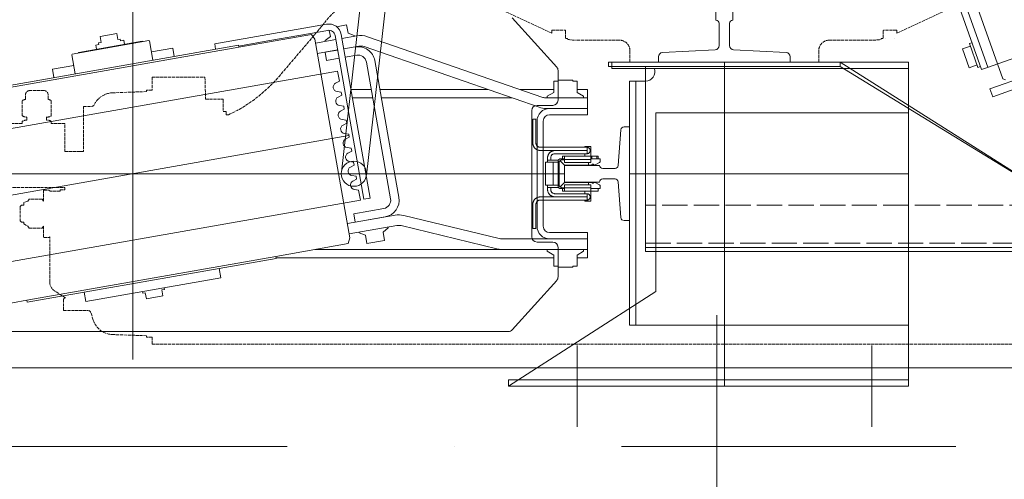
# Model space of a CAD drawing. Header units: millimetres. Extents: x 213386 to 459888, y 74252 to 208052.
# Tile 123 of 256: x 388377 to 389313, y 157301 to 157738. Entities that reach past the tile are written whole.
import ezdxf

# ---------------------------------------------------------------- set-up
doc = ezdxf.new("R2010")
doc.units = ezdxf.units.MM
for name, pattern in [('ACAD_ISO02W100', [15, 12, -3]), ('ACAD_ISO10W100', [18.5, 12, -3, 0.5, -3]), ('ČERCHOVANÁ', [25.4, 12.7, -6.35, 0, -6.35])]:
    doc.linetypes.add(name, pattern=pattern)
for name, color, linetype, lineweight in [('CONT_25', 255, 'Continuous', 0), ('DASH_25', 255, 'ACAD_ISO02W100', 0), ('DASHD_25', 255, 'ACAD_ISO10W100', 0), ('NOVÁ TENKÁ', 255, 'Continuous', 0), ('OSY', 255, 'Continuous', 0), ('TEXT_35', 255, 'Continuous', 0), ('ŽB', 255, 'Continuous', 0)]:
    doc.layers.add(name, color=color, linetype=linetype, lineweight=lineweight)

# ---------------------------------------------------------------- blocks, each defined once
blk = doc.blocks.new('MX20_Planview')
at = {"layer": 'DASH_25', "ltscale": 0.25}
for p, q in [((268, -543.5), (268, 543.5)), ((-27.63, 164), (-52.19, 216.67)), ((-30.54, 163.5), (-30.54, 151.5)), ((-27.63, 164), (-30.04, 164)), ((-22.54, 161.5), (-22.54, 161.5)), ((-30.04, 151), (-22.54, 151)), ((-22.54, 153.5), (-22.54, 153.5)), ((-22.54, 151), (-22.54, 149)), ((-22.54, 149), (-21.79, 149)), ((-20.94, 99.71), (-20.94, 140.78)), ((-20.94, 101.71), (-20.94, 99.71)), ((-10.94, 89.71), (0, 89.71)), ((0, -89.71), (0, 89.71)), ((-10.94, -89.71), (0, -89.71)), ((-20.94, -101.71), (-20.94, -99.71)), ((-20.94, -99.71), (-20.94, -140.78)), ((-22.54, -149), (-21.79, -149)), ((-22.54, -151), (-22.54, -149)), ((-30.54, -163.5), (-30.54, -151.5)), ((-30.04, -151), (-22.54, -151)), ((-27.63, -164), (-52.19, -216.67)), ((-27.63, -164), (-30.04, -164)), ((13.84, -423.43), (-37.67, -379.54)), ((35.02, -492.94), (35.02, -476.71)), ((35.52, -476.21), (47.02, -476.21)), ((47.02, -473.21), (50.02, -473.21)), ((47.02, -473.21), (47.02, -476.21)), ((50.02, -473.21), (50.02, -471.22)), ((14.25, -493.5), (35.02, -492.94)), ((14.25, -543.5), (14.25, -493.5)), ((14.25, -543.5), (26.5, -543.5)), ((26.5, -543.5), (26.5, -548.94)), ((26.5, -548.94), (27.95, -548.94)), ((27.95, -548.94), (29.08, -581.31)), ((260.05, -548.94), (258.92, -581.31)), ((260.05, -548.94), (258.92, -581.31)), ((261.5, -548.94), (260.05, -548.94)), ((261.5, -548.94), (260.05, -548.94)), ((261.5, -543.5), (261.5, -548.94)), ((261.5, -543.5), (268, -543.5)), ((42, -608.94), (42, -601.25)), ((236, -627.94), (236, -604.77)), ((238.04, -601.93), (238.04, -601.93)), ((245.12, -599.63), (238.07, -601.92)), ((42, -608.94), (85.01, -608.94)), ((85.01, -613.07), (85.01, -608.94)), ((85.01, -626.77), (85.01, -608.94)), ((58.22, -626.77), (58.22, -639.53)), ((85.01, -626.77), (58.22, -626.77)), ((121.3, -626.77), (119.22, -626.77)), ((119.22, -679.77), (119.22, -626.77)), ((121.39, -630.94), (121.3, -626.77)), ((224, -625.92), (217.44, -636.29)), ((122.58, -630.94), (121.39, -630.94)), ((122.58, -630.94), (122.58, -640.94)), ((236, -627.94), (226, -627.94)), ((236, -627.94), (226, -627.94)), ((35.42, -642.49), (31.14, -642.49)), ((36.62, -639.53), (50.86, -639.53)), ((55.16, -643.89), (52.06, -643.89)), ((56.36, -639.53), (58.22, -639.53)), ((121.5, -641.44), (122, -640.94)), ((121.5, -646.44), (121.5, -641.44)), ((122.58, -640.94), (122, -640.94)), ((166.5, -641.44), (166, -640.94)), ((208.99, -640.94), (166, -640.94)), ((166.5, -646.44), (166.5, -641.44)), ((26.94, -646.69), (26.94, -659.85)), ((122, -646.94), (121.5, -646.44)), ((132, -646.94), (122, -646.94)), ((132, -646.94), (130.14, -648.02)), ((132, -646.94), (130.14, -648.02)), ((132, -646.94), (130.14, -648.02)), ((132, -646.94), (130.14, -648.02)), ((132, -646.94), (130.14, -648.02)), ((132, -646.94), (130.14, -648.02)), ((132, -646.94), (130.14, -648.02)), ((130.14, -648.02), (130.14, -660.67)), ((130.14, -648.02), (130.14, -660.67)), ((130.14, -648.02), (130.14, -660.67)), ((130.14, -648.02), (130.14, -660.67)), ((130.14, -648.02), (130.14, -660.67)), ((130.14, -648.02), (130.14, -660.67)), ((130.14, -648.02), (130.14, -660.67)), ((157.86, -648.02), (156, -646.94)), ((156, -646.94), (165.65, -646.94)), ((157.86, -648.02), (156, -646.94)), ((157.86, -648.02), (156, -646.94)), ((157.86, -648.02), (156, -646.94)), ((157.86, -648.02), (156, -646.94)), ((157.86, -660.67), (157.86, -648.02)), ((157.86, -660.67), (157.86, -648.02)), ((157.86, -660.67), (157.86, -648.02)), ((157.86, -660.67), (157.86, -648.02)), ((157.86, -660.67), (157.86, -648.02)), ((166, -646.94), (166.5, -646.44)), ((35.42, -664.05), (31.14, -664.05)), ((55.16, -662.65), (52.06, -662.65)), ((130.14, -660.67), (132, -661.74)), ((130.14, -660.67), (132, -661.74)), ((130.14, -660.67), (132, -661.74)), ((130.14, -660.67), (132, -661.74)), ((130.14, -660.67), (132, -661.74)), ((130.14, -660.67), (132, -661.74)), ((130.14, -660.67), (132, -661.74)), ((132, -661.74), (133.59, -665.71)), ((132, -661.74), (133.59, -665.71)), ((132, -661.74), (133.59, -665.71)), ((132, -661.74), (133.59, -665.71)), ((132, -661.74), (133.59, -665.71)), ((132, -661.74), (133.59, -665.71)), ((132, -661.74), (133.59, -665.71)), ((153.61, -665.71), (156, -661.74)), ((153.61, -665.71), (156, -661.74)), ((153.61, -665.71), (156, -661.74)), ((153.61, -665.71), (156, -661.74)), ((153.61, -665.71), (156, -661.74)), ((156, -661.74), (157.86, -660.67)), ((156, -661.74), (157.86, -660.67)), ((156, -661.74), (157.86, -660.67)), ((156, -661.74), (157.86, -660.67)), ((156, -661.74), (157.86, -660.67)), ((36.62, -667.01), (50.86, -667.01)), ((56.36, -667.01), (58.22, -667.01)), ((58.22, -667.01), (58.22, -679.77)), ((133.59, -665.71), (136, -665.71)), ((133.59, -665.71), (136, -665.71)), ((133.59, -665.71), (136, -665.71)), ((133.59, -665.71), (136, -665.71)), ((133.59, -665.71), (136, -665.71)), ((133.59, -665.71), (136, -665.71)), ((133.59, -665.71), (136, -665.71)), ((136, -665.71), (136, -667.74)), ((136, -665.71), (136, -667.74)), ((136, -665.71), (136, -667.74)), ((136, -665.71), (136, -667.74)), ((136, -665.71), (136, -667.74)), ((136, -665.71), (136, -667.74)), ((136, -667.74), (137.2, -668.94)), ((136, -667.74), (137.2, -668.94)), ((136, -667.74), (137.2, -668.94)), ((136, -667.74), (137.2, -668.94)), ((136, -667.74), (137.2, -668.94)), ((136, -667.74), (137.2, -668.94)), ((137.2, -668.94), (150.8, -668.94)), ((137.2, -668.94), (150.8, -668.94)), ((137.2, -668.94), (150.8, -668.94)), ((137.2, -668.94), (150.8, -668.94)), ((137.2, -668.94), (150.8, -668.94)), ((137.2, -668.94), (139.4, -668.94)), ((150.8, -668.94), (152, -667.74)), ((150.8, -668.94), (152, -667.74)), ((150.8, -668.94), (152, -667.74)), ((150.8, -668.94), (152, -667.74)), ((150.8, -668.94), (152, -667.74)), ((152, -665.71), (153.61, -665.71)), ((152, -667.74), (152, -665.71)), ((152, -667.74), (152, -665.71)), ((152, -667.74), (152, -665.71)), ((152, -667.74), (152, -665.71)), ((152, -667.74), (152, -665.71)), ((152, -665.71), (153.61, -665.71)), ((152, -665.71), (153.61, -665.71)), ((152, -665.71), (153.61, -665.71)), ((152, -665.71), (153.61, -665.71))]:
    blk.add_line(p, q, dxfattribs=at)
for centre, radius, start, end in [((-30.04, 163.5), 0.5, 90, 180), ((-30.04, 151.5), 0.5, 180, 270), ((-60.94, 140.78), 40, 0, 11.85223), ((-10.94, 99.71), 10, 180, 270), ((-10.94, -99.71), 10, 90, 180), ((-60.94, -140.78), 40, 348.14777, 0), ((-30.04, -151.5), 0.5, 90, 180), ((-30.04, -163.5), 0.5, 180, 270), ((-15.94, -345.96), 40, 180, 237.10184), ((-77.38, -530.07), 140.33, 24.79239, 49.45797), ((35.52, -476.71), 0.5, 90, 180), ((49.07, -580.61), 20, 182, 242.80135), ((238.93, -580.61), 20, 288.03429, 358), ((238.93, -580.61), 20, 288.03429, 358), ((39, -601.25), 3, 360, 71.96571), ((239, -604.77), 3, 108.03429, 180), ((226, -625.94), 2, 179.41992, 270), ((31.14, -646.69), 4.2, 90, 180), ((40.59, -642.97), 5.25, 139.11761, 174.81528), ((46.89, -642.97), 5.25, 349.84147, 40.88239), ((60.33, -642.97), 5.25, 139.11761, 190.15853), ((208.99, -630.94), 10, 270, 327.68631), ((31.14, -659.85), 4.2, 180, 270), ((40.59, -663.58), 5.25, 185.18472, 220.88239), ((46.89, -663.58), 5.25, 319.11761, 10.15853), ((60.33, -663.58), 5.25, 169.84147, 220.88239)]:
    blk.add_arc(centre, radius, start, end, dxfattribs=at)
blk = doc.blocks.new('10020_TravellingCableSupport_769652_0')
at = {"layer": 'CONT_25', "ltscale": 15}
for p, q in [((-4, 110), (-4, -110)), ((-4, 110), (0, 110)), ((0, 110), (0, -110)), ((-4, 75), (-180, 75)), ((-180, 75), (-180, -325)), ((-136, 75), (-176, 75)), ((-4, -110), (-136, -325)), ((0, -110), (-136, -325)), ((0, -110), (-4, -110)), ((-180, -325), (-136, -325)), ((-176, -325), (-176, -685)), ((-136, -325), (-136, -685)), ((-176, -629.99), (-186, -629.99)), ((-136, -629.99), (-126.68, -629.99)), ((-136, -685), (-176, -685))]:
    blk.add_line(p, q, dxfattribs=at)
at = {"layer": 'CONT_25', "ltscale": 2}
for p, q in [((-176, 75), (-176, -325)), ((-176, -524.25), (-221, -524.25)), ((-221, -595.75), (-221, -524.25)), ((-185, -529.75), (-221, -529.75)), ((-185, -590.25), (-185, -529.75)), ((-185, -590.25), (-221, -590.25)), ((-176, -595.75), (-221, -595.75))]:
    blk.add_line(p, q, dxfattribs=at)
at = {"layer": 'CONT_25', "ltscale": 1.5}
for p, q in [((-186.16, -635), (-190.16, -635)), ((-190.16, -635), (-190.16, -685)), ((-126.52, -630), (-186.16, -630)), ((-186.16, -630), (-186.16, -690)), ((-176.16, -630), (-186.16, -630)), ((-136.52, -630), (-126.52, -630)), ((-136, -629.99), (-126.56, -629.99)), ((-126.52, -630), (-126.52, -690)), ((-126.52, -635), (-122.52, -635)), ((-122.52, -635), (-122.52, -685)), ((-186.16, -685), (-190.16, -685)), ((-126.52, -690), (-186.16, -690)), ((-126.52, -685), (-122.52, -685))]:
    blk.add_line(p, q, dxfattribs=at)
at = {"layer": 'DASH_25', "ltscale": 2}
for p, q in [((-172, 75), (-172, -685)), ((-136, -325), (-136, 75))]:
    blk.add_line(p, q, dxfattribs=at)
at = {"layer": 'DASHD_25', "ltscale": 1.5}
for p, q in [((-162.74, -560), (-225.31, -560)), ((-114.83, -660), (-199.44, -660))]:
    blk.add_line(p, q, dxfattribs=at)
blk = doc.blocks.new('10020_Elevator_0')
at = {"layer": 'NOVÁ TENKÁ', "ltscale": 0.33}
for p, q in [((-993, 1902), (-993, 1082)), ((-956.78, 1286.67), (-1029.2, 1697.33)), ((-1169.57, 1492), (-816.43, 1492))]:
    blk.add_line(p, q, dxfattribs=at)
at = {"layer": 'NOVÁ TENKÁ'}
for p, q in [((-1143, 1848.77), (-1143, 1135.23)), ((-895.48, 1297.48), (-967.89, 1708.14)), ((-1018.09, 1275.86), (-1090.5, 1686.52)), ((-1113.3, 1592.64), (-1125.46, 1661.58)), ((-912.4, 1628.06), (-870.73, 1391.71)), ((-914.37, 1627.72), (-872.7, 1391.36)), ((-1115.27, 1592.29), (-1113.3, 1592.64)), ((-1073.6, 1355.94), (-1115.27, 1592.29)), ((-1071.63, 1356.28), (-1113.3, 1592.64)), ((-893.76, 1568.39), (-901.64, 1567)), ((-890.2, 1548.21), (-893.76, 1568.39)), ((-898.08, 1546.82), (-879.86, 1550.03)), ((-879.86, 1550.03), (-879.28, 1549.62)), ((-879.28, 1549.62), (-866.43, 1476.75)), ((-877.66, 1543.31), (-878.24, 1543.71)), ((-1105.72, 1538.13), (-1114.59, 1536.56)), ((-1092.01, 1408.54), (-1114.59, 1536.56)), ((-867.06, 1483.24), (-877.66, 1543.31)), ((-874.71, 1526.57), (-870.77, 1527.26)), ((-870.25, 1524.31), (-870.77, 1527.26)), ((-870.25, 1524.31), (-868.67, 1524.58)), ((-868.67, 1524.58), (-868.24, 1522.12)), ((-862.52, 1523.13), (-868.24, 1522.12)), ((-862.52, 1523.13), (-859.75, 1507.37)), ((-865.46, 1506.37), (-859.75, 1507.37)), ((-865.46, 1506.37), (-865.02, 1503.9)), ((-870.02, 1499.98), (-866.08, 1500.67)), ((-866.6, 1503.63), (-865.02, 1503.9)), ((-866.08, 1500.67), (-866.6, 1503.63)), ((-1106.26, 1480.15), (-1111.98, 1479.14)), ((-1109.2, 1463.39), (-1111.98, 1479.14)), ((-1105.12, 1482.89), (-1106.7, 1482.61)), ((-1106.26, 1480.15), (-1106.7, 1482.61)), ((-867.06, 1483.24), (-867.47, 1482.66)), ((-885.05, 1472.96), (-866.83, 1476.17)), ((-873.61, 1454.16), (-877.17, 1474.34)), ((-866.43, 1476.75), (-866.83, 1476.17)), ((-1103.48, 1464.4), (-1109.2, 1463.39)), ((-1103.05, 1461.93), (-1103.48, 1464.4)), ((-1101.48, 1462.21), (-1103.05, 1461.93)), ((-873.61, 1454.16), (-881.49, 1452.77)), ((-869.62, 1414.24), (-874.55, 1413.37)), ((-869.62, 1414.24), (-850.87, 1307.88)), ((-1083.15, 1410.1), (-1092.01, 1408.54)), ((-870.73, 1391.71), (-872.7, 1391.36)), ((-872.7, 1391.36), (-860.54, 1322.42)), ((-871.71, 1391.54), (-866.5, 1361.99)), ((-866.5, 1361.99), (-856.78, 1306.84)), ((-1073.6, 1355.94), (-1071.63, 1356.28)), ((-1073, 1356.04), (-1073, 1092)), ((-1059.47, 1287.35), (-1071.63, 1356.28)), ((-865.03, 1319.09), (-1054.11, 1285.75)), ((-860.54, 1322.42), (-865.03, 1319.09)), ((-1065, 1318.7), (-1065, 1138.64)), ((-875.34, 1297.48), (-878.73, 1316.68)), ((-865.5, 1299.21), (-868.88, 1318.42)), ((-885.39, 1307.89), (-877.52, 1309.28)), ((-883.31, 1296.07), (-885.39, 1307.89)), ((-877.52, 1309.28), (-875.43, 1297.46)), ((-867.23, 1309.06), (-866.51, 1309.19)), ((-866.51, 1309.19), (-862.43, 1304.32)), ((-862.43, 1304.32), (-856.71, 1305.33)), ((-861.65, 1299.89), (-1017.24, 1272.45)), ((-860.6, 1293.98), (-1016.2, 1266.55)), ((-991.65, 1293.92), (-353.65, 1221.92)), ((-946.76, 1292.29), (-944.92, 1288.76)), ((-942.06, 1289.26), (-941.54, 1293.21)), ((-933.46, 1294.63), (-931.63, 1291.1)), ((-928.76, 1291.61), (-931.63, 1291.1)), ((-928.76, 1291.61), (-928.24, 1295.55)), ((-920.17, 1296.98), (-918.33, 1293.45)), ((-915.47, 1293.95), (-918.33, 1293.45)), ((-915.47, 1293.95), (-914.95, 1297.9)), ((-906.87, 1299.32), (-905.04, 1295.79)), ((-895.48, 1297.48), (-905.04, 1295.79)), ((-875.62, 1298.5), (-875.53, 1298.51)), ((-872.48, 1280.72), (-874.39, 1291.55)), ((-871.8, 1277.38), (-874.3, 1291.57)), ((-861.95, 1279.11), (-864.45, 1293.3)), ((-853.26, 1298.4), (-851.6, 1288.97)), ((-1054.11, 1285.75), (-1059.47, 1287.35)), ((-1050.26, 1286.43), (-1042.26, 1241.06)), ((-1040.42, 1288.17), (-1032.42, 1242.8)), ((-1031.15, 1282.19), (-1039.02, 1280.8)), ((-1031.15, 1282.19), (-1026.11, 1253.63)), ((-999.94, 1282.91), (-998.1, 1279.38)), ((-995.24, 1279.89), (-994.72, 1283.83)), ((-986.64, 1285.25), (-984.81, 1281.73)), ((-981.94, 1282.23), (-984.81, 1281.73)), ((-981.94, 1282.23), (-981.42, 1286.17)), ((-973.35, 1287.6), (-971.51, 1284.07)), ((-968.65, 1284.58), (-971.51, 1284.07)), ((-968.65, 1284.58), (-968.13, 1288.52)), ((-960.05, 1289.94), (-958.22, 1286.42)), ((-955.35, 1286.92), (-958.22, 1286.42)), ((-955.35, 1286.92), (-954.83, 1290.86)), ((-942.06, 1289.26), (-944.92, 1288.76)), ((-921, 1264.04), (-921, 1283.33)), ((-913, 1265.45), (-913, 1284.74)), ((-880.36, 1279.33), (-882.27, 1290.16)), ((-873.86, 1288.54), (-873.77, 1288.56)), ((-859.47, 1287.58), (-861.65, 1281.61)), ((-859.47, 1287.58), (-851.6, 1288.97)), ((-1049.34, 1276.95), (-1051.51, 1270.98)), ((-1049.34, 1276.95), (-1048.61, 1277.08)), ((-1033.99, 1252.24), (-1039.02, 1280.8)), ((-1008.53, 1277.54), (-1018.09, 1275.86)), ((-1016.2, 1266.55), (-1017.24, 1272.45)), ((-1008.53, 1277.54), (-1008.01, 1281.49)), ((-995.24, 1279.89), (-998.1, 1279.38)), ((-929.9, 1105.87), (-872.2, 1272.37)), ((-862.37, 1281.49), (-861.65, 1281.61)), ((-1051.51, 1270.98), (-1059.39, 1269.59)), ((-1056.44, 1252.85), (-1059.39, 1269.59)), ((-1037.21, 1270), (-1037.12, 1270.02)), ((-1016.84, 1247.14), (-886.85, 1270.06)), ((-994.35, 1270.08), (-356.35, 1198.08)), ((-920.45, 1102.59), (-862.75, 1269.09)), ((-1048.56, 1254.24), (-1056.44, 1252.85)), ((-1048.56, 1254.24), (-1044.48, 1249.38)), ((-1035.46, 1260.05), (-1035.37, 1260.07)), ((-1003, 1241.46), (-885.46, 1262.18)), ((-921, 1131.54), (-921, 1255.92)), ((-913, 1154.63), (-913, 1257.33)), ((-1044.48, 1249.38), (-1043.75, 1249.5)), ((-1064.43, 1146.33), (-1042.4, 1236.96)), ((-1015.45, 1239.26), (-1003, 1241.46)), ((-1054.72, 1143.97), (-1032.68, 1234.6)), ((-891.82, 679.78), (527.46, 1183.53)), ((-1065, 1060), (-1065, 1141.6)), ((-1055, 1096), (-1055, 1141.6)), ((-1195, 1135), (-1105, 995)), ((-1195, 755), (-1195, 1135)), ((-1065, 1060), (-1065, 1138.64)), ((-1141.34, 1131.51), (-1094.43, 1089.28)), ((-913, 1124.09), (-913, 1092)), ((-891.57, 1089.28), (-844.66, 1131.51)), ((-1058, 1108), (-1058, 1093)), ((-933, 1113), (-1053, 1113)), ((-993, 1108), (-1043, 1108)), ((-943, 1108), (-993, 1108)), ((-928, 1093), (-928, 1108)), ((-1070.33, 1092), (-1066.72, 1098.25)), ((-1066.72, 1098.25), (-1065, 1098.25)), ((-1055, 1096), (-1055, 1060)), ((-1055, 1096), (-1055, 1060)), ((-1049, 1096), (-1049, 1060)), ((-993, 1102), (-1043, 1102)), ((-943, 1102), (-993, 1102)), ((-937, 1060), (-937, 1096)), ((-931, 1096), (-931, 1099.32)), ((-931, 1060), (-931, 1096)), ((-931, 1060), (-931, 1096)), ((-921, 1060), (-921, 1099.32)), ((-919.28, 1098.25), (-921, 1098.25)), ((-915.67, 1092), (-919.28, 1098.25)), ((-1063, 1088), (-1091.08, 1088)), ((-1081, 1087.92), (-1082, 1087.92)), ((-1082, 1074.08), (-1082, 1087.92)), ((-1070.33, 1092), (-1081, 1092)), ((-1081, 1087.92), (-1081, 1092)), ((-894.92, 1088), (-923, 1088)), ((-905, 1092), (-915.67, 1092)), ((-905, 1087.92), (-905, 1092)), ((-905, 1087.92), (-904, 1087.92)), ((-904, 1074.08), (-904, 1087.92)), ((-1156.32, 1070), (-1233.68, 1070)), ((-1081, 1074.08), (-1082, 1074.08)), ((-1081, 1070), (-1081, 1074.08)), ((-1081, 1070), (-1070.33, 1070)), ((-1073, 1070), (-1073, 1060)), ((-1070.33, 1070), (-1066.72, 1063.75)), ((-915.67, 1070), (-919.28, 1063.75)), ((-905, 1070), (-915.67, 1070)), ((-913, 1060), (-913, 1070)), ((-905, 1074.08), (-904, 1074.08)), ((-905, 1074.08), (-905, 1070)), ((-1065, 1060), (-1073, 1060)), ((-1066.72, 1063.75), (-1065, 1063.75)), ((-1065, 1060), (-1049, 1060)), ((-921, 1060), (-937, 1060)), ((-919.28, 1063.75), (-921, 1063.75)), ((-921, 1060), (-913, 1060)), ((-887, 1037), (-893, 1037)), ((-893, 1037), (-893, 755)), ((-887, 755), (-887, 1037)), ((-1137, 1020), (-1137, 1014)), ((-1137, 1020), (-905, 1020)), ((-993, 755), (-993, 1020)), ((-905, 1020), (-905, 1014)), ((-1137, 755), (-1137, 1014)), ((-905, 1014), (-1137, 1014)), ((-905, 1014), (-905, 1005)), ((-935, 995), (-1105, 995)), ((-935, 755), (-935, 995)), ((-887, 930), (-1195, 930)), ((-1156.32, 790), (-1233.68, 790)), ((-902.67, 665.38), (-591.66, 775.71)), ((-935, 755), (-1195, 755)), ((-1137, 755), (-887, 755)), ((-893.92, 685.72), (-780.8, 725.75)), ((-874.33, 703.79), (-892.24, 697.45)), ((-871.66, 696.25), (-874.33, 703.79)), ((-889.57, 689.91), (-892.24, 697.45)), ((-869.3, 697.08), (-891.93, 689.07)), ((-868.47, 694.72), (-869.3, 697.08)), ((-891.92, 680.06), (-893.92, 685.72)), ((-891.09, 686.72), (-891.93, 689.07)), ((-919.81, 674.96), (-912.27, 677.63)), ((-872.77, 542.04), (-919.81, 674.96)), ((-865.23, 544.71), (-912.27, 677.63)), ((-848.14, 556.59), (-891.92, 680.06)), ((-902.67, 665.38), (-903.89, 662.83))]:
    blk.add_line(p, q, dxfattribs=at)
at = {"layer": 'NOVÁ TENKÁ', "linetype": 'Continuous', "ltscale": 15}
blk.add_line((-1195, 1135), (-1195, 1135), dxfattribs=at)
at = {"layer": 'NOVÁ TENKÁ', "ltscale": 3}
for p, q in [((-1000.94, 1048.6), (-1000.94, 1082)), ((-1000.94, 1082), (-985.06, 1082)), ((-985.06, 1082), (-985.06, 1048.6)), ((-1000.94, 1048.6), (-1000.94, 1048.6)), ((-985.06, 1048.6), (-985.06, 1048.6)), ((-998, 1033.78), (-998, 1045.6)), ((-988, 1045.6), (-988, 1033.78)), ((-1034.72, 1028.21), (-1000.77, 1030.79)), ((-985.22, 1030.79), (-951.27, 1028.21)), ((-1037.5, 1020), (-1037.5, 1025.22)), ((-948.5, 1020), (-1037.5, 1020)), ((-948.5, 1025.22), (-948.5, 1020))]:
    blk.add_line(p, q, dxfattribs=at)
at = {"layer": 'NOVÁ TENKÁ'}
for points in [[(-1195, 1135), (-1189, 1135), (-1189, 755)], [(-1045, 1111.99), (-1045, 1108.99)], [(-1045, 1111.99), (-1022.07, 1111.99)], [(-1045, 1108.99), (-1022.07, 1108.99)], [(-1015.1, 1104.93), (-1015.1, 1105.38), (-1015.1, 1105.73), (-1015.18, 1106.08), (-1015.27, 1106.35), (-1015.27, 1106.7), (-1015.45, 1107.05), (-1015.54, 1107.4), (-1015.63, 1107.67), (-1015.8, 1108.02), (-1015.98, 1108.29), (-1016.07, 1108.64), (-1016.33, 1108.9), (-1016.51, 1109.17), (-1016.68, 1109.43), (-1016.95, 1109.7), (-1017.13, 1109.96), (-1017.39, 1110.14), (-1017.65, 1110.4), (-1017.92, 1110.58), (-1018.18, 1110.76), (-1018.45, 1110.93), (-1018.8, 1111.11), (-1019.07, 1111.29), (-1019.33, 1111.46), (-1019.68, 1111.55), (-1020.04, 1111.64), (-1020.39, 1111.73), (-1020.65, 1111.82), (-1021.01, 1111.9), (-1021.36, 1111.9), (-1021.71, 1111.99), (-1022.07, 1111.99)], [(-1018.1, 1104.93), (-1018.1, 1105.38), (-1018.18, 1105.82), (-1018.27, 1106.17), (-1018.45, 1106.52), (-1018.54, 1106.88), (-1018.8, 1107.23), (-1018.98, 1107.49), (-1019.24, 1107.85), (-1019.6, 1108.02), (-1019.86, 1108.29), (-1020.21, 1108.46), (-1020.57, 1108.64), (-1020.92, 1108.82), (-1021.27, 1108.9), (-1021.71, 1108.99), (-1022.07, 1108.99)], [(-1018.1, 1104.93), (-1018.1, 1060.48)], [(-1015.1, 1104.93), (-1015.1, 1060.48)], [(-963.85, 1111.99), (-964.29, 1111.99), (-964.64, 1111.9), (-964.99, 1111.9), (-965.26, 1111.82), (-965.61, 1111.73), (-965.96, 1111.64), (-966.32, 1111.55), (-966.58, 1111.46), (-966.93, 1111.29), (-967.2, 1111.11), (-967.55, 1110.93), (-967.82, 1110.76), (-968.08, 1110.58), (-968.35, 1110.4), (-968.61, 1110.14), (-968.87, 1109.96), (-969.05, 1109.7), (-969.32, 1109.43), (-969.49, 1109.17), (-969.67, 1108.9), (-969.84, 1108.64), (-970.02, 1108.29), (-970.2, 1108.02), (-970.37, 1107.67), (-970.46, 1107.4), (-970.55, 1107.05), (-970.64, 1106.7), (-970.73, 1106.35), (-970.82, 1106.08), (-970.82, 1105.73), (-970.9, 1105.38), (-970.9, 1104.93)], [(-970.9, 1060.48), (-970.9, 1104.93)], [(-963.85, 1108.99), (-964.29, 1108.99), (-964.73, 1108.9), (-965.08, 1108.82), (-965.43, 1108.64), (-965.79, 1108.46), (-966.14, 1108.29), (-966.4, 1108.02), (-966.76, 1107.85), (-966.93, 1107.49), (-967.2, 1107.23), (-967.37, 1106.88), (-967.55, 1106.52), (-967.73, 1106.17), (-967.82, 1105.82), (-967.9, 1105.38), (-967.9, 1104.93)], [(-967.9, 1060.48), (-967.9, 1104.93)], [(-963.85, 1111.99), (-941, 1111.99)], [(-963.85, 1108.99), (-941, 1108.99)], [(-941, 1111.99), (-941, 1108.99)], [(-1007.95, 1097.97), (-1008.39, 1097.97), (-1008.75, 1097.97), (-1009.1, 1097.88), (-1009.36, 1097.79), (-1009.72, 1097.79), (-1010.07, 1097.7), (-1010.42, 1097.53), (-1010.69, 1097.44), (-1011.04, 1097.26), (-1011.3, 1097.17), (-1011.66, 1097), (-1011.92, 1096.82), (-1012.19, 1096.55), (-1012.45, 1096.38), (-1012.72, 1096.11), (-1012.98, 1095.94), (-1013.16, 1095.67), (-1013.42, 1095.41), (-1013.6, 1095.14), (-1013.77, 1094.88), (-1013.95, 1094.61), (-1014.13, 1094.35), (-1014.3, 1094), (-1014.48, 1093.73), (-1014.57, 1093.38), (-1014.66, 1093.03), (-1014.74, 1092.76), (-1014.83, 1092.41), (-1014.92, 1092.06), (-1014.92, 1091.7), (-1015.01, 1091.35), (-1015.01, 1091)], [(-1007.95, 1094.97), (-1008.39, 1094.97), (-1008.83, 1094.88), (-1009.19, 1094.79), (-1009.54, 1094.7), (-1009.89, 1094.53), (-1010.25, 1094.26), (-1010.51, 1094.08), (-1010.86, 1093.82), (-1011.04, 1093.56), (-1011.3, 1093.2), (-1011.48, 1092.85), (-1011.66, 1092.5), (-1011.83, 1092.14), (-1011.92, 1091.79), (-1012.01, 1091.35), (-1012.01, 1091)], [(-1007.95, 1097.97), (-1006.98, 1097.97)], [(-1007.95, 1094.97), (-1006.98, 1094.97)], [(-1006.98, 1097.97), (-1006.01, 1097.97)], [(-1006.01, 1094.97), (-1006.98, 1094.97)], [(-1006.01, 1097.97), (-1006.01, 1090.47)], [(-1006.01, 1097.97), (-1003.98, 1097.97)], [(-1003.98, 1088), (-1003.98, 1099.99)], [(-1003.98, 1099.99), (-982.02, 1099.99)], [(-982.02, 1099.99), (-982.02, 1088)], [(-982.02, 1097.97), (-979.99, 1097.97)], [(-979.99, 1097.97), (-979.99, 1090.47)], [(-979.99, 1097.97), (-979.02, 1097.97)], [(-979.02, 1094.97), (-979.99, 1094.97)], [(-979.02, 1097.97), (-977.96, 1097.97)], [(-979.02, 1094.97), (-977.96, 1094.97)], [(-970.99, 1091), (-970.99, 1091.35), (-970.99, 1091.7), (-971.08, 1092.06), (-971.17, 1092.41), (-971.17, 1092.76), (-971.34, 1093.03), (-971.43, 1093.38), (-971.52, 1093.73), (-971.7, 1094), (-971.87, 1094.35), (-971.96, 1094.61), (-972.23, 1094.88), (-972.4, 1095.14), (-972.58, 1095.41), (-972.84, 1095.67), (-973.02, 1095.94), (-973.28, 1096.11), (-973.55, 1096.38), (-973.81, 1096.55), (-974.08, 1096.82), (-974.34, 1097), (-974.7, 1097.17), (-974.96, 1097.26), (-975.23, 1097.44), (-975.58, 1097.53), (-975.93, 1097.7), (-976.28, 1097.79), (-976.55, 1097.79), (-976.9, 1097.88), (-977.25, 1097.97), (-977.61, 1097.97), (-977.96, 1097.97)], [(-973.99, 1091), (-973.99, 1091.35), (-974.08, 1091.79), (-974.17, 1092.14), (-974.34, 1092.5), (-974.43, 1092.85), (-974.7, 1093.2), (-974.87, 1093.56), (-975.14, 1093.82), (-975.4, 1094.08), (-975.75, 1094.26), (-976.11, 1094.53), (-976.46, 1094.7), (-976.81, 1094.79), (-977.17, 1094.88), (-977.61, 1094.97), (-977.96, 1094.97)], [(-1015.01, 1060.48), (-1015.01, 1091)], [(-1012.01, 1060.48), (-1012.01, 1091)], [(-1003.98, 1088), (-1006.98, 1083.94)], [(-1004.95, 1088), (-1005.39, 1087.91), (-1005.75, 1087.82), (-1006.1, 1087.65), (-1006.45, 1087.38), (-1006.63, 1087.12), (-1006.8, 1086.76), (-1006.98, 1086.41), (-1006.98, 1085.97)], [(-1006.98, 1085.97), (-1006.98, 1083.94)], [(-1006.01, 1090.38), (-1006.01, 1087.73)], [(-1001.25, 1082), (-1005.39, 1086.15)], [(-1003.98, 1088), (-1004.95, 1088)], [(-981.22, 1086.94), (-1004.78, 1086.94)], [(-982.02, 1092.5), (-1003.98, 1092.5)], [(-982.02, 1088), (-1003.98, 1088)], [(-980.61, 1086.15), (-984.75, 1082)], [(-980.96, 1088), (-982.02, 1088)], [(-979.02, 1083.94), (-982.02, 1088)], [(-979.02, 1085.97), (-979.02, 1086.41), (-979.11, 1086.76), (-979.37, 1087.12), (-979.55, 1087.38), (-979.9, 1087.65), (-980.25, 1087.82), (-980.61, 1087.91), (-980.96, 1088)], [(-979.99, 1087.73), (-979.99, 1090.38)], [(-979.02, 1085.97), (-979.02, 1083.94)], [(-973.99, 1091), (-973.99, 1060.48)], [(-970.99, 1091), (-970.99, 1060.48)], [(-1009.54, 1082), (-1009.54, 1083.94)], [(-1006.98, 1083.94), (-1009.54, 1083.94)], [(-1009.54, 1056.95), (-1009.54, 1082)], [(-1009.54, 1082), (-1003.45, 1082)], [(-1006.98, 1083.94), (-1006.98, 1082)], [(-1006.36, 1056.95), (-1006.36, 1082)], [(-1006.28, 1082), (-1006.28, 1085)], [(-1003.45, 1082), (-1003.45, 1056.95)], [(-1001.25, 1082), (-1001.25, 1056.42)], [(-984.75, 1082), (-1001.25, 1082)], [(-984.75, 1056.42), (-984.75, 1082)], [(-982.46, 1082), (-976.46, 1082)], [(-982.46, 1056.95), (-982.46, 1082)], [(-979.72, 1085), (-979.72, 1082)], [(-979.55, 1082), (-979.55, 1056.95)], [(-976.46, 1083.94), (-979.02, 1083.94)], [(-979.02, 1082), (-979.02, 1083.94)], [(-976.46, 1083.94), (-976.46, 1082)], [(-976.46, 1082), (-976.46, 1056.95)], [(-1018.98, 1062.51), (-1018.98, 1056.95)], [(-1018.1, 1062.51), (-1018.98, 1062.51)], [(-1015.1, 1060.48), (-1018.1, 1060.48)], [(-1018.1, 1060.48), (-1018.1, 1060.21), (-1018.01, 1059.95), (-1017.92, 1059.59), (-1017.83, 1059.33), (-1017.74, 1059.07), (-1017.57, 1058.8), (-1017.39, 1058.54), (-1017.21, 1058.36), (-1016.95, 1058.18), (-1016.77, 1058.01), (-1016.51, 1057.83), (-1016.24, 1057.74), (-1015.98, 1057.57), (-1015.63, 1057.57), (-1015.36, 1057.48), (-1015.01, 1057.48)], [(-1015.01, 1062.51), (-1015.1, 1062.51)], [(-1015.1, 1060.48), (-1015.01, 1060.48)], [(-1015.01, 1060.48), (-1012.01, 1060.48)], [(-1015.01, 1057.48), (-1014.74, 1057.48), (-1014.39, 1057.57), (-1014.13, 1057.57), (-1013.86, 1057.74), (-1013.6, 1057.83), (-1013.33, 1058.01), (-1013.07, 1058.18), (-1012.89, 1058.36), (-1012.72, 1058.54), (-1012.54, 1058.8), (-1012.36, 1059.07), (-1012.27, 1059.33), (-1012.1, 1059.59), (-1012.1, 1059.95), (-1012.01, 1060.21), (-1012.01, 1060.48)], [(-1015.01, 1060.48), (-1015.01, 1060.48)], [(-1009.54, 1062.51), (-1012.01, 1062.51)], [(-1003.45, 1058.98), (-1001.25, 1058.98)], [(-984.75, 1058.98), (-982.46, 1058.98)], [(-973.99, 1062.51), (-976.46, 1062.51)], [(-970.99, 1060.48), (-973.99, 1060.48)], [(-973.99, 1060.48), (-973.99, 1060.21), (-973.9, 1059.95), (-973.81, 1059.59), (-973.73, 1059.33), (-973.64, 1059.07), (-973.46, 1058.8), (-973.28, 1058.54), (-973.11, 1058.36), (-972.84, 1058.18), (-972.67, 1058.01), (-972.4, 1057.83), (-972.14, 1057.74), (-971.87, 1057.57), (-971.52, 1057.57), (-971.26, 1057.48), (-970.9, 1057.48)], [(-970.9, 1062.51), (-970.99, 1062.51)], [(-970.99, 1060.48), (-970.9, 1060.48)], [(-970.9, 1060.48), (-967.9, 1060.48)], [(-970.9, 1057.48), (-970.64, 1057.48), (-970.29, 1057.57), (-970.02, 1057.57), (-969.76, 1057.74), (-969.49, 1057.83), (-969.23, 1058.01), (-968.96, 1058.18), (-968.79, 1058.36), (-968.61, 1058.54), (-968.43, 1058.8), (-968.26, 1059.07), (-968.17, 1059.33), (-967.99, 1059.59), (-967.99, 1059.95), (-967.9, 1060.21), (-967.9, 1060.48)], [(-970.9, 1060.48), (-970.9, 1060.48)], [(-967.02, 1062.51), (-967.9, 1062.51)], [(-967.02, 1056.95), (-967.02, 1062.51)], [(-1003.45, 1056.95), (-1018.98, 1056.95)], [(-1009.54, 1049.98), (-1009.54, 1056.95)], [(-1006.98, 1049.98), (-1009.54, 1049.98)], [(-1006.98, 1056.95), (-1006.98, 1049.98)], [(-1006.98, 1047.95), (-1006.98, 1049.98)], [(-1004.6, 1047.95), (-1006.98, 1047.95)], [(-1004.6, 1047.95), (-1004.34, 1048.04), (-1004.07, 1048.13), (-1003.89, 1048.3), (-1003.72, 1048.48)], [(-1001.34, 1052.71), (-1003.72, 1048.48)], [(-1001.69, 1055.63), (-1001.87, 1055.27), (-1001.95, 1055.01)], [(-1001.95, 1055.01), (-1001.87, 1054.65), (-1001.69, 1054.39)], [(-1001.69, 1055.63), (-1001.51, 1055.71), (-1001.34, 1055.98), (-1001.25, 1056.15), (-1001.25, 1056.42)], [(-1001.25, 1053.51), (-1001.25, 1053.77), (-1001.34, 1054.04), (-1001.51, 1054.21), (-1001.69, 1054.39)], [(-1001.34, 1052.71), (-1001.25, 1052.98), (-1001.25, 1053.24)], [(-1001.25, 1053.51), (-1001.25, 1053.24)], [(-984.75, 1056.42), (-984.75, 1056.15), (-984.66, 1055.98), (-984.49, 1055.71), (-984.31, 1055.63)], [(-984.31, 1054.39), (-984.49, 1054.21), (-984.66, 1054.04), (-984.75, 1053.77), (-984.75, 1053.51)], [(-984.75, 1053.24), (-984.75, 1053.51)], [(-984.75, 1053.24), (-984.75, 1052.98), (-984.58, 1052.71)], [(-982.28, 1048.48), (-984.58, 1052.71)], [(-984.31, 1055.63), (-984.05, 1055.27), (-983.96, 1055.01)], [(-983.96, 1055.01), (-984.05, 1054.65), (-984.31, 1054.39)], [(-982.46, 1056.95), (-967.02, 1056.95)], [(-982.28, 1048.48), (-982.11, 1048.3), (-981.93, 1048.13), (-981.66, 1048.04), (-981.4, 1047.95)], [(-979.02, 1047.95), (-981.4, 1047.95)], [(-979.02, 1049.98), (-979.02, 1056.95)], [(-976.46, 1055.89), (-979.02, 1055.89)], [(-976.46, 1051.04), (-979.02, 1051.04)], [(-976.46, 1049.98), (-979.02, 1049.98)], [(-979.02, 1047.95), (-979.02, 1049.98)], [(-976.46, 1056.95), (-976.46, 1049.98)]]:
    blk.add_lwpolyline(points, dxfattribs=at)
at = {"layer": 'NOVÁ TENKÁ', "ltscale": 3}
blk.add_lwpolyline([(-805, 922), (-847, 922), (-847, 922, 0.414214), (-850, 925), (-871.2, 925, 0.399027), (-875.2, 921.21), (-877.8, 871.29, -0.399027), (-881.8, 867.5), (-887, 867.5), (-887, 992.5), (-881.8, 992.5, -0.399027), (-877.8, 988.71), (-875.2, 938.79, 0.399027), (-871.2, 935), (-850, 935, 0.414214), (-847, 938), (-847, 938), (-805, 938)], format="xyb", close=True, dxfattribs=at)
at = {"layer": 'NOVÁ TENKÁ'}
blk.add_circle((-993, 1282), 12, dxfattribs=at)
for centre, radius, start, end in [((-910.69, 1297.33), 4.3, 27.5, 172.5), ((-862.69, 1305.8), 6, 280, 10), ((-862.69, 1305.8), 12, 280, 10), ((-963.87, 1287.96), 4.3, 27.5, 172.5), ((-950.57, 1290.3), 4.3, 27.5, 172.5), ((-937.28, 1292.65), 4.3, 27.5, 172.5), ((-923.98, 1294.99), 4.3, 27.5, 172.5), ((-1003.75, 1280.92), 4.3, 27.5, 172.5), ((-990.46, 1283.27), 4.3, 27.5, 172.5), ((-977.16, 1285.61), 4.3, 27.5, 172.5), ((-888.24, 1277.94), 8, 280, 10), ((-888.24, 1277.94), 16, 280, 10), ((-881.65, 1275.64), 10, 340.88717, 10), ((-881.65, 1275.64), 20, 340.88717, 10), ((-1018.23, 1255.02), 8, 190, 280), ((-1018.23, 1255.02), 16, 190, 280), ((-1052.11, 1239.33), 10, 346.33331, 10), ((-1052.11, 1239.33), 20, 346.33331, 10), ((-1045, 1141.6), 20, 166.33331, 180), ((-1045, 1141.6), 10, 166.33331, 180), ((-1138, 1135.23), 5, 180, 228.01279), ((-1053, 1108), 5, 90, 180), ((-1043, 1096), 12, 90, 180), ((-943, 1096), 12, 0, 90), ((-933, 1108), 5, 0, 90), ((-911, 1099.32), 20, 160.88717, 180), ((-1043, 1096), 6, 90, 180), ((-943, 1096), 6, 0, 90), ((-911, 1099.32), 10, 160.88717, 180), ((-1091.08, 1093), 5, 228.01279, 270), ((-1063, 1093), 5, 270, 0), ((-923, 1093), 5, 180, 270), ((-894.92, 1093), 5, 270, 311.98721), ((-896, 1005), 9, 180, 289.47122)]:
    blk.add_arc(centre, radius, start, end, dxfattribs=at)
at = {"layer": 'NOVÁ TENKÁ', "ltscale": 3}
for centre, start, end in [((-1001, 1045.6), 359.99999, 88.85401), ((-985, 1045.6), 91.14599, 179.99999), ((-1001, 1033.78), 274.34323, 359.99999), ((-985, 1033.78), 179.99999, 265.65677), ((-1034.5, 1025.22), 94.34323, 179.99999), ((-951.5, 1025.22), 359.99998, 85.65677)]:
    blk.add_arc(centre, 3, start, end, dxfattribs=at)
at = {"layer": 'NOVÁ TENKÁ'}
blk.add_point((-887, 930), dxfattribs=at)
at = {"layer": 'NOVÁ TENKÁ', "rotation": 180}
blk.add_blockref('MX20_Planview', (-887, 930), dxfattribs=at)
at = {"layer": 'NOVÁ TENKÁ'}
blk.add_blockref('10020_TravellingCableSupport_769652_0', (-887, 930), dxfattribs=at)
blk = doc.blocks.new('ev výtah')
at = {"layer": 'NOVÁ TENKÁ'}
blk.add_line((28290.44, 12029.41), (31540.44, 12029.41), dxfattribs=at)

msp = doc.modelspace()

# ---------------------------------------------------------------- linework, layer by layer
at = {"layer": 'OSY', "linetype": 'ČERCHOVANÁ', "ltscale": 25}
msp.add_line((400063.194, 157332.154), (372424.222, 157332.154), dxfattribs=at)
at = {"layer": 'ŽB'}
msp.add_line((387876.638, 157407.154), (389976.638, 157407.154), dxfattribs=at)

# ---------------------------------------------------------------- block references
at = {"rotation": 90}
msp.add_blockref('10020_Elevator_0', (389976.638, 158584.654), dxfattribs=at)
at = {"layer": 'TEXT_35', "rotation": 90}
msp.add_blockref('ev výtah', (401069.045, 125916.715), dxfattribs=at)

doc.saveas('drawing.dxf')
